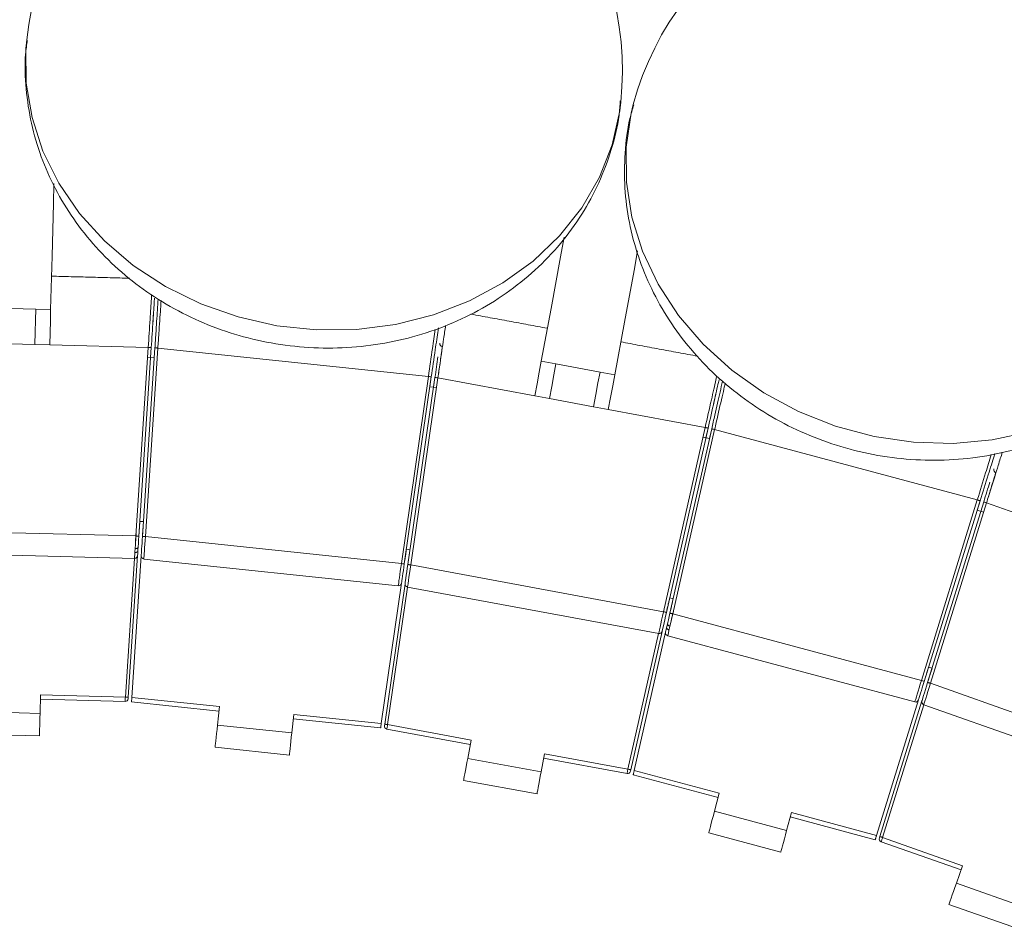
# Model space of a CAD drawing. Header units: millimetres. Extents: x 95 to 591, y 325 to 1119.
# Tile 36 of 55: x 422 to 455, y 599 to 629. Entities that reach past the tile are written whole.
import ezdxf

# ---------------------------------------------------------------- set-up
doc = ezdxf.new("R2010")
doc.units = ezdxf.units.MM

msp = doc.modelspace()

# ---------------------------------------------------------------- linework, layer by layer
at = {"color": 7, "linetype": 'Continuous', "lineweight": 15}
for p, q in [((421.131, 619.37), (422.631, 619.331)), ((423.13, 619.318), (422.631, 619.331)), ((421.1, 618.189), (422.6, 618.15)), ((423.1, 618.137), (422.6, 618.15)), ((423.1, 618.137), (426.399, 618.051)), ((425.986, 611.738), (426.399, 618.051)), ((426.499, 618.044), (426.085, 611.731)), ((426.205, 611.724), (426.622, 618.036)), ((426.721, 618.03), (426.305, 611.717)), ((426.499, 618.046), (426.478, 617.714)), ((426.6, 617.706), (426.622, 618.034)), ((426.721, 618.03), (435.778, 617.078)), ((426.378, 617.72), (426.6, 617.706)), ((439.558, 617.591), (440.05, 617.5)), ((440.05, 617.5), (441.525, 617.227)), ((442.017, 617.135), (441.525, 617.227)), ((434.873, 610.816), (435.778, 617.078)), ((435.877, 617.063), (434.972, 610.802)), ((435.091, 610.785), (435.999, 617.046)), ((436.097, 617.031), (435.19, 610.77)), ((435.877, 617.061), (435.83, 616.736)), ((435.951, 616.718), (435.999, 617.047)), ((436.097, 617.031), (439.343, 616.43)), ((435.83, 616.736), (436.05, 616.704)), ((439.343, 616.43), (439.835, 616.339)), ((439.835, 616.339), (441.31, 616.065)), ((441.801, 615.974), (441.31, 616.065)), ((441.801, 615.974), (445.047, 615.373)), ((443.651, 609.202), (445.047, 615.373)), ((445.145, 615.351), (443.748, 609.18)), ((443.865, 609.154), (445.264, 615.324)), ((445.362, 615.301), (443.963, 609.132)), ((445.145, 615.352), (445.072, 615.028)), ((445.191, 615.001), (445.264, 615.321)), ((445.362, 615.301), (454.158, 612.945)), ((444.974, 615.05), (445.191, 615.001)), ((452.285, 606.902), (454.158, 612.945)), ((454.254, 612.915), (452.381, 606.872)), ((452.495, 606.836), (454.371, 612.878)), ((454.253, 612.913), (454.156, 612.599)), ((454.273, 612.562), (454.371, 612.88)), ((454.466, 612.849), (452.59, 606.807)), ((454.156, 612.599), (454.368, 612.532)), ((454.466, 612.849), (457.578, 611.747)), ((426.118, 612.226), (426.238, 612.218)), ((417.383, 611.963), (425.986, 611.738)), ((426.098, 611.919), (426.091, 611.81)), ((426.21, 611.802), (426.217, 611.911)), ((426.305, 611.717), (434.873, 610.816)), ((417.389, 611.212), (425.94, 610.989)), ((435.043, 611.292), (435.162, 611.275)), ((425.632, 606.347), (425.937, 610.989)), ((426.043, 611.082), (425.732, 606.34)), ((426.043, 611.082), (425.732, 606.342)), ((425.849, 606.337), (426.162, 611.074)), ((426.251, 610.968), (434.77, 610.073)), ((434.999, 610.988), (434.984, 610.88)), ((435.102, 610.862), (435.118, 610.971)), ((435.19, 610.77), (443.651, 609.202)), ((434.879, 610.158), (434.2, 605.459)), ((434.316, 605.438), (434.997, 610.141)), ((434.316, 605.44), (434.997, 610.141)), ((435.082, 610.027), (434.414, 605.424)), ((435.078, 610.028), (443.489, 608.469)), ((443.858, 609.663), (443.975, 609.637)), ((443.79, 609.364), (443.766, 609.257)), ((443.882, 609.231), (443.907, 609.337)), ((443.963, 609.132), (452.285, 606.902)), ((442.459, 603.933), (443.485, 608.47)), ((443.605, 608.546), (442.556, 603.911)), ((443.605, 608.546), (442.556, 603.912)), ((442.671, 603.889), (443.721, 608.519)), ((443.793, 608.401), (452.067, 606.184)), ((452.527, 607.345), (452.642, 607.31)), ((452.436, 607.052), (452.404, 606.947)), ((452.518, 606.912), (452.551, 607.016)), ((452.59, 606.807), (460.702, 603.934)), ((422.793, 606.421), (422.776, 605.8)), ((422.789, 606.271), (425.626, 606.197)), ((422.793, 606.421), (425.632, 606.347)), ((425.732, 606.34), (425.729, 606.29)), ((425.849, 606.337), (428.782, 606.029)), ((425.839, 606.187), (428.766, 605.879)), ((425.839, 606.187), (428.766, 605.879)), ((428.717, 605.411), (428.782, 606.029)), ((452.188, 606.251), (450.782, 601.716)), ((450.893, 601.677), (452.302, 606.215)), ((450.893, 601.678), (452.302, 606.215)), ((452.368, 606.09), (450.988, 601.647)), ((452.364, 606.091), (460.427, 603.236)), ((420.277, 605.866), (422.776, 605.8)), ((431.268, 605.767), (431.203, 605.149)), ((431.252, 605.618), (434.179, 605.311)), ((431.252, 605.618), (434.179, 605.311)), ((431.268, 605.767), (434.2, 605.459)), ((428.717, 605.411), (431.203, 605.149)), ((434.308, 605.389), (434.316, 605.438)), ((434.389, 605.276), (437.18, 604.759)), ((434.414, 605.424), (437.207, 604.906)), ((420.258, 605.116), (422.757, 605.05)), ((428.638, 604.665), (431.125, 604.404)), ((437.094, 604.295), (437.207, 604.906)), ((437.094, 604.295), (439.552, 603.84)), ((439.666, 604.451), (439.552, 603.84)), ((439.638, 604.303), (442.429, 603.786)), ((439.666, 604.451), (442.459, 603.933)), ((442.556, 603.911), (442.545, 603.862)), ((442.638, 603.743), (445.48, 602.981)), ((442.638, 603.743), (445.48, 602.981)), ((442.671, 603.889), (445.519, 603.126)), ((436.958, 603.558), (439.416, 603.102)), ((445.358, 602.526), (445.519, 603.126)), ((445.358, 602.526), (447.773, 601.879)), ((447.934, 602.479), (447.773, 601.879)), ((447.895, 602.334), (450.738, 601.572)), ((447.895, 602.334), (450.738, 601.572)), ((447.934, 602.479), (450.782, 601.716)), ((445.164, 601.801), (447.579, 601.154)), ((450.878, 601.629), (450.893, 601.677)), ((450.988, 601.647), (453.666, 600.699)), ((450.94, 601.505), (453.616, 600.558)), ((453.458, 600.114), (453.666, 600.699)), ((453.458, 600.114), (455.815, 599.279)), ((453.208, 599.407), (455.565, 598.572))]:
    msp.add_line(p, q, dxfattribs=at)
at = {"color": 7, "linetype": 'Continuous', "lineweight": 15, "flags": 128}
for points in [[(422.329, 628.346), (422.304, 628.058), (422.317, 626.899), (422.507, 625.747), (422.872, 624.623), (423.404, 623.547), (424.095, 622.538), (424.932, 621.614), (425.899, 620.791), (426.981, 620.085), (428.157, 619.507), (429.406, 619.069), (430.707, 618.777), (432.035, 618.637), (433.368, 618.652), (434.681, 618.822), (435.952, 619.142), (437.156, 619.608), (438.274, 620.212), (439.284, 620.942), (440.17, 621.785), (440.914, 622.727), (441.505, 623.751), (441.93, 624.837), (442.184, 625.968), (442.219, 626.255)], [(442.637, 626.178), (442.568, 625.897), (442.399, 624.751), (442.407, 623.583), (442.591, 622.416), (442.949, 621.27), (443.473, 620.165), (444.155, 619.122), (444.982, 618.158), (445.94, 617.291), (447.011, 616.536), (448.176, 615.908), (449.415, 615.416), (450.705, 615.07), (452.024, 614.877), (453.348, 614.838), (454.652, 614.956), (455.915, 615.228)], [(423.241, 623.534), (423.223, 622.866), (423.177, 621.108), (423.13, 619.318)], [(439.558, 617.591), (439.885, 619.352), (440.205, 621.081), (440.328, 621.742)], [(442.785, 621.283), (442.663, 620.626), (442.343, 618.896), (442.017, 617.135)], [(422.631, 619.331), (422.621, 618.959), (422.61, 618.561), (422.6, 618.15)], [(423.13, 619.318), (423.121, 618.946), (423.11, 618.548), (423.1, 618.137)], [(426.499, 618.044), (426.497, 618.044), (426.492, 618.045), (426.482, 618.045), (426.47, 618.046), (426.455, 618.047), (426.438, 618.048), (426.419, 618.049), (426.399, 618.051)], [(426.622, 618.036), (426.624, 618.036), (426.629, 618.036), (426.639, 618.035), (426.651, 618.034), (426.666, 618.033), (426.683, 618.032), (426.702, 618.031), (426.721, 618.03)], [(439.343, 616.43), (439.418, 616.834), (439.491, 617.225), (439.558, 617.591)], [(440.05, 617.5), (439.982, 617.134), (439.91, 616.743), (439.835, 616.339)], [(441.525, 617.227), (441.457, 616.861), (441.385, 616.47), (441.31, 616.065)], [(442.017, 617.135), (441.949, 616.77), (441.876, 616.379), (441.801, 615.974)], [(435.778, 617.078), (435.797, 617.075), (435.816, 617.072), (435.833, 617.07), (435.848, 617.068), (435.86, 617.066), (435.869, 617.065), (435.875, 617.064), (435.877, 617.063)], [(436.097, 617.031), (436.078, 617.034), (436.06, 617.037), (436.042, 617.039), (436.028, 617.041), (436.015, 617.043), (436.006, 617.045), (436, 617.045), (435.999, 617.046)], [(445.145, 615.351), (445.143, 615.351), (445.137, 615.352), (445.128, 615.354), (445.116, 615.357), (445.101, 615.36), (445.084, 615.364), (445.066, 615.368), (445.047, 615.373)], [(445.264, 615.324), (445.266, 615.323), (445.272, 615.322), (445.281, 615.32), (445.293, 615.317), (445.308, 615.314), (445.325, 615.31), (445.343, 615.306), (445.362, 615.301)], [(454.158, 612.945), (454.177, 612.939), (454.195, 612.933), (454.211, 612.928), (454.226, 612.924), (454.237, 612.92), (454.246, 612.917), (454.252, 612.916), (454.254, 612.915)], [(454.466, 612.849), (454.448, 612.855), (454.43, 612.86), (454.413, 612.865), (454.399, 612.87), (454.387, 612.873), (454.378, 612.876), (454.373, 612.878), (454.371, 612.878)], [(426.121, 612.278), (426.118, 612.232), (426.115, 612.187), (426.113, 612.146), (426.11, 612.109), (426.108, 612.078), (426.107, 612.054)], [(426.226, 612.046), (426.228, 612.07), (426.23, 612.101), (426.232, 612.138), (426.235, 612.18), (426.237, 612.218)], [(426.107, 612.054), (426.106, 612.039), (426.104, 612.02), (426.103, 611.998), (426.101, 611.973), (426.1, 611.947), (426.098, 611.919)], [(426.217, 611.911), (426.219, 611.939), (426.221, 611.966), (426.222, 611.991), (426.224, 612.013), (426.225, 612.032), (426.226, 612.046)], [(425.94, 610.989), (425.941, 611.003), (425.944, 611.046), (425.948, 611.115), (425.954, 611.208), (425.961, 611.321), (425.968, 611.451), (425.977, 611.592), (425.986, 611.738)], [(425.971, 611.493), (425.98, 611.643), (425.991, 611.816)], [(426.085, 611.731), (426.083, 611.731), (426.078, 611.732), (426.069, 611.732), (426.056, 611.733), (426.041, 611.734), (426.024, 611.735), (426.005, 611.736), (425.986, 611.738)], [(426.085, 611.731), (426.077, 611.604), (426.069, 611.483), (426.062, 611.37), (426.055, 611.272), (426.05, 611.191), (426.046, 611.131), (426.044, 611.094), (426.043, 611.082)], [(426.162, 611.074), (426.163, 611.084), (426.164, 611.114), (426.168, 611.161), (426.172, 611.226), (426.177, 611.306), (426.183, 611.399), (426.19, 611.502), (426.197, 611.611), (426.205, 611.724)], [(426.205, 611.724), (426.207, 611.723), (426.212, 611.723), (426.222, 611.722), (426.234, 611.722), (426.249, 611.721), (426.266, 611.719), (426.285, 611.718), (426.305, 611.717)], [(426.305, 611.717), (426.295, 611.587), (426.286, 611.461), (426.278, 611.343), (426.27, 611.236), (426.264, 611.144), (426.258, 611.069), (426.254, 611.014), (426.252, 610.98), (426.251, 610.968)], [(426.053, 611.232), (426.05, 611.222), (426.044, 611.213), (426.034, 611.205), (426.022, 611.199), (426.007, 611.194), (425.989, 611.19), (425.971, 611.188), (425.952, 611.188)], [(426.061, 611.36), (426.059, 611.351), (426.052, 611.342), (426.043, 611.334), (426.03, 611.327), (426.015, 611.322), (425.998, 611.318), (425.979, 611.317), (425.96, 611.317)], [(435.043, 611.292), (435.038, 611.254), (435.032, 611.213), (435.026, 611.177), (435.022, 611.146), (435.019, 611.122)], [(435.137, 611.104), (435.141, 611.128), (435.145, 611.159), (435.15, 611.196), (435.156, 611.237), (435.162, 611.275)], [(435.019, 611.122), (435.016, 611.108), (435.014, 611.089), (435.011, 611.067), (435.007, 611.042), (435.003, 611.016), (434.999, 610.988)], [(435.118, 610.971), (435.122, 610.998), (435.126, 611.025), (435.129, 611.05), (435.132, 611.072), (435.135, 611.09), (435.137, 611.104)], [(434.77, 610.073), (434.771, 610.084), (434.776, 610.118), (434.784, 610.173), (434.794, 610.247), (434.807, 610.339), (434.822, 610.445), (434.838, 610.562), (434.855, 610.687), (434.873, 610.816)], [(434.873, 610.816), (434.893, 610.814), (434.911, 610.811), (434.928, 610.808), (434.943, 610.806), (434.956, 610.804), (434.965, 610.803), (434.97, 610.802), (434.972, 610.802)], [(434.972, 610.802), (434.956, 610.69), (434.941, 610.582), (434.926, 610.48), (434.913, 610.388), (434.901, 610.309), (434.892, 610.244), (434.885, 610.197), (434.881, 610.168), (434.879, 610.158)], [(434.997, 610.141), (434.999, 610.153), (435.004, 610.19), (435.013, 610.249), (435.025, 610.329), (435.039, 610.427), (435.055, 610.538), (435.072, 610.659), (435.091, 610.785)], [(435.19, 610.77), (435.168, 610.625), (435.147, 610.486), (435.128, 610.358), (435.111, 610.246), (435.097, 610.153), (435.087, 610.085), (435.08, 610.042), (435.078, 610.028)], [(435.19, 610.77), (435.17, 610.773), (435.152, 610.776), (435.135, 610.778), (435.12, 610.78), (435.107, 610.782), (435.098, 610.784), (435.093, 610.784), (435.091, 610.785)], [(443.858, 609.663), (443.849, 609.626), (443.84, 609.585), (443.832, 609.549), (443.825, 609.519), (443.82, 609.495)], [(443.937, 609.469), (443.942, 609.493), (443.949, 609.523), (443.957, 609.559), (443.966, 609.6), (443.975, 609.637)], [(443.82, 609.495), (443.816, 609.481), (443.812, 609.463), (443.807, 609.441), (443.802, 609.417), (443.796, 609.391), (443.79, 609.364)], [(443.907, 609.337), (443.913, 609.364), (443.919, 609.391), (443.924, 609.415), (443.929, 609.437), (443.933, 609.455), (443.937, 609.469)], [(443.489, 608.469), (443.492, 608.483), (443.501, 608.525), (443.516, 608.593), (443.536, 608.684), (443.561, 608.795), (443.589, 608.922), (443.619, 609.059), (443.651, 609.202)], [(443.748, 609.18), (443.72, 609.056), (443.693, 608.937), (443.669, 608.828), (443.647, 608.731), (443.629, 608.652), (443.616, 608.594), (443.608, 608.558), (443.605, 608.546)], [(443.748, 609.18), (443.746, 609.18), (443.741, 609.182), (443.732, 609.184), (443.72, 609.186), (443.705, 609.19), (443.688, 609.194), (443.67, 609.198), (443.651, 609.202)], [(443.721, 608.519), (443.723, 608.529), (443.73, 608.558), (443.74, 608.604), (443.755, 608.668), (443.773, 608.746), (443.793, 608.837), (443.816, 608.937), (443.84, 609.044), (443.865, 609.154)], [(443.963, 609.132), (443.933, 609.005), (443.905, 608.882), (443.878, 608.766), (443.853, 608.662), (443.833, 608.572), (443.816, 608.499), (443.803, 608.445), (443.795, 608.412), (443.793, 608.401)], [(443.865, 609.154), (443.867, 609.153), (443.873, 609.152), (443.882, 609.15), (443.894, 609.147), (443.908, 609.144), (443.925, 609.14), (443.944, 609.136), (443.963, 609.132)], [(443.909, 608.902), (443.941, 609.039), (443.98, 609.208)], [(443.839, 608.595), (443.82, 608.601), (443.803, 608.608), (443.788, 608.616), (443.775, 608.625), (443.764, 608.635), (443.757, 608.646), (443.754, 608.656), (443.754, 608.666)], [(443.867, 608.721), (443.849, 608.726), (443.832, 608.733), (443.816, 608.742), (443.803, 608.751), (443.793, 608.761), (443.786, 608.771), (443.783, 608.782), (443.783, 608.791)], [(452.527, 607.345), (452.516, 607.309), (452.504, 607.269), (452.493, 607.234), (452.483, 607.204), (452.476, 607.181)], [(452.591, 607.145), (452.598, 607.168), (452.607, 607.198), (452.618, 607.233), (452.63, 607.273), (452.642, 607.31)], [(452.476, 607.181), (452.472, 607.167), (452.466, 607.149), (452.46, 607.128), (452.452, 607.104), (452.445, 607.078), (452.436, 607.052)], [(452.551, 607.016), (452.559, 607.043), (452.567, 607.068), (452.574, 607.092), (452.581, 607.113), (452.586, 607.131), (452.591, 607.145)], [(452.067, 606.184), (452.07, 606.195), (452.08, 606.227), (452.096, 606.28), (452.118, 606.352), (452.145, 606.44), (452.176, 606.543), (452.21, 606.656), (452.247, 606.777), (452.285, 606.902)], [(452.381, 606.872), (452.347, 606.764), (452.315, 606.66), (452.284, 606.561), (452.257, 606.473), (452.233, 606.396), (452.214, 606.334), (452.2, 606.288), (452.191, 606.26), (452.188, 606.251)], [(452.285, 606.902), (452.304, 606.896), (452.322, 606.89), (452.338, 606.885), (452.353, 606.881), (452.364, 606.877), (452.373, 606.874), (452.379, 606.873), (452.381, 606.872)], [(452.302, 606.215), (452.306, 606.227), (452.317, 606.262), (452.334, 606.32), (452.358, 606.397), (452.388, 606.491), (452.421, 606.599), (452.457, 606.715), (452.495, 606.836)], [(452.59, 606.807), (452.546, 606.667), (452.504, 606.533), (452.465, 606.409), (452.43, 606.301), (452.402, 606.212), (452.381, 606.146), (452.368, 606.105), (452.364, 606.091)], [(452.59, 606.807), (452.572, 606.813), (452.554, 606.818), (452.537, 606.823), (452.523, 606.828), (452.511, 606.831), (452.502, 606.834), (452.497, 606.836), (452.495, 606.836)], [(425.626, 606.197), (425.626, 606.199), (425.627, 606.206), (425.627, 606.217), (425.628, 606.232), (425.628, 606.25), (425.629, 606.272), (425.63, 606.296), (425.631, 606.321), (425.632, 606.347)], [(425.632, 606.347), (425.652, 606.346), (425.67, 606.344), (425.688, 606.343), (425.703, 606.342), (425.715, 606.341), (425.724, 606.341), (425.73, 606.34), (425.732, 606.34)], [(425.85, 606.345), (425.848, 606.318), (425.846, 606.292), (425.844, 606.267), (425.843, 606.244), (425.842, 606.224), (425.841, 606.208), (425.84, 606.197), (425.839, 606.19), (425.839, 606.187)], [(425.849, 606.337), (425.847, 606.311), (425.846, 606.286), (425.844, 606.262), (425.843, 606.241), (425.841, 606.222), (425.84, 606.207), (425.84, 606.196), (425.839, 606.189), (425.839, 606.187)], [(422.776, 605.8), (422.773, 605.654), (422.769, 605.513), (422.766, 605.384), (422.763, 605.27), (422.76, 605.177), (422.758, 605.107), (422.757, 605.065), (422.757, 605.05)], [(428.638, 604.665), (428.64, 604.679), (428.644, 604.722), (428.651, 604.791), (428.661, 604.883), (428.673, 604.996), (428.687, 605.125), (428.701, 605.265), (428.717, 605.411)], [(434.179, 605.311), (434.179, 605.313), (434.18, 605.32), (434.182, 605.332), (434.184, 605.348), (434.187, 605.367), (434.19, 605.389), (434.194, 605.414), (434.198, 605.44), (434.202, 605.467)], [(434.179, 605.311), (434.179, 605.313), (434.18, 605.319), (434.182, 605.33), (434.184, 605.345), (434.187, 605.364), (434.19, 605.385), (434.193, 605.408), (434.197, 605.433), (434.2, 605.459)], [(434.316, 605.438), (434.317, 605.438), (434.323, 605.437), (434.332, 605.436), (434.344, 605.434), (434.359, 605.432), (434.377, 605.429), (434.395, 605.427), (434.414, 605.424)], [(434.414, 605.424), (434.41, 605.398), (434.406, 605.373), (434.402, 605.35), (434.398, 605.329), (434.395, 605.311), (434.392, 605.296), (434.391, 605.285), (434.389, 605.278), (434.389, 605.276)], [(431.203, 605.149), (431.188, 605.004), (431.173, 604.864), (431.159, 604.735), (431.147, 604.622), (431.138, 604.529), (431.13, 604.46), (431.126, 604.418), (431.125, 604.404)], [(436.958, 603.558), (436.96, 603.572), (436.968, 603.614), (436.981, 603.682), (436.998, 603.774), (437.018, 603.886), (437.042, 604.013), (437.068, 604.151), (437.094, 604.295)], [(439.552, 603.84), (439.526, 603.696), (439.5, 603.558), (439.476, 603.43), (439.456, 603.318), (439.439, 603.227), (439.426, 603.158), (439.418, 603.116), (439.416, 603.102)], [(442.429, 603.786), (442.43, 603.788), (442.431, 603.795), (442.433, 603.805), (442.436, 603.82), (442.44, 603.838), (442.444, 603.859), (442.449, 603.883), (442.453, 603.907), (442.459, 603.933)], [(442.459, 603.933), (442.478, 603.929), (442.496, 603.924), (442.513, 603.921), (442.527, 603.917), (442.54, 603.915), (442.549, 603.913), (442.554, 603.911), (442.556, 603.911)], [(442.673, 603.897), (442.667, 603.871), (442.661, 603.845), (442.655, 603.821), (442.65, 603.798), (442.646, 603.779), (442.643, 603.764), (442.64, 603.752), (442.638, 603.745), (442.638, 603.743)], [(442.671, 603.889), (442.665, 603.864), (442.66, 603.839), (442.654, 603.816), (442.65, 603.795), (442.646, 603.777), (442.642, 603.762), (442.64, 603.752), (442.638, 603.745), (442.638, 603.743)], [(445.164, 601.801), (445.168, 601.815), (445.179, 601.857), (445.197, 601.924), (445.221, 602.014), (445.251, 602.123), (445.284, 602.249), (445.321, 602.385), (445.358, 602.526)], [(447.773, 601.879), (447.735, 601.738), (447.699, 601.602), (447.665, 601.476), (447.636, 601.367), (447.612, 601.276), (447.594, 601.21), (447.583, 601.168), (447.579, 601.154)], [(450.738, 601.572), (450.739, 601.575), (450.741, 601.582), (450.744, 601.593), (450.749, 601.608), (450.755, 601.627), (450.761, 601.649), (450.769, 601.672), (450.777, 601.698), (450.785, 601.723)], [(450.738, 601.572), (450.739, 601.575), (450.741, 601.581), (450.744, 601.592), (450.748, 601.606), (450.754, 601.624), (450.76, 601.644), (450.767, 601.667), (450.775, 601.691), (450.782, 601.716)], [(450.893, 601.677), (450.895, 601.676), (450.9, 601.675), (450.909, 601.672), (450.921, 601.668), (450.935, 601.664), (450.952, 601.659), (450.97, 601.653), (450.988, 601.647)], [(450.988, 601.647), (450.98, 601.623), (450.972, 601.599), (450.964, 601.576), (450.957, 601.556), (450.951, 601.539), (450.946, 601.524), (450.943, 601.514), (450.941, 601.507), (450.94, 601.505)], [(453.208, 599.407), (453.213, 599.42), (453.227, 599.46), (453.25, 599.526), (453.281, 599.614), (453.319, 599.721), (453.363, 599.843), (453.41, 599.976), (453.458, 600.114)]]:
    msp.add_lwpolyline(points, dxfattribs=at)
at = {"color": 7, "linetype": 'Continuous', "lineweight": 15}
for centre, radius, start, end in [((432.274, 627.301), 10, 84, 174), ((432.274, 627.301), 10, 354, 84), ((452.297, 623.59), 10, 75, 165), ((452.297, 623.59), 10, 345, 75), ((436.264, 618.178), 0.1, 171.801, 260.838), ((454.81, 613.955), 0.1, 162.7969, 251.8417), ((425.943, 611.089), 0.1, 268.5, 356.25), ((426.262, 611.068), 0.1, 176.2212, 264), ((434.78, 610.173), 0.1, 264, 351.7788), ((435.096, 610.126), 0.1, 171.75, 259.5), ((443.507, 608.568), 0.1, 259.5, 347.25), ((443.819, 608.497), 0.1, 167.2212, 255), ((425.629, 606.297), 0.1, 268.5, 356.25), ((452.092, 606.28), 0.1, 255, 342.7788), ((452.397, 606.186), 0.1, 162.75, 250.5), ((434.407, 605.374), 0.1, 171.75, 259.5), ((442.447, 603.884), 0.1, 259.5, 347.25), ((450.973, 601.6), 0.1, 162.75, 250.5)]:
    msp.add_arc(centre, radius, start, end, dxfattribs=at)
for points, knots in [([(422.348, 628.34), (422.327, 628.184), (422.253, 627.642), (422.293, 626.702), (422.463, 625.548), (422.795, 624.425), (423.27, 623.349), (423.884, 622.335), (424.629, 621.398), (425.495, 620.55), (426.468, 619.806), (427.537, 619.177), (428.684, 618.674), (429.893, 618.307), (431.144, 618.082), (432.417, 618.004), (433.693, 618.077), (434.95, 618.3), (436.167, 618.673), (437.322, 619.189), (438.394, 619.842), (439.365, 620.619), (440.217, 621.508), (440.934, 622.49), (441.509, 623.548), (441.92, 624.664), (442.155, 625.59), (442.194, 626.143), (442.205, 626.304)], [0, 0, 0, 0, 0.015901, 0.055031, 0.09406, 0.133086, 0.172205, 0.2115, 0.251036, 0.290851, 0.330959, 0.371349, 0.411995, 0.452863, 0.493917, 0.535123, 0.576446, 0.617841, 0.659261, 0.700643, 0.741913, 0.78299, 0.8238, 0.864286, 0.904422, 0.944216, 0.983708, 1, 1, 1, 1]), ([(442.655, 626.169), (442.609, 626.018), (442.452, 625.494), (442.345, 624.56), (442.332, 623.394), (442.484, 622.232), (442.785, 621.095), (443.233, 619.998), (443.822, 618.955), (444.544, 617.983), (445.39, 617.096), (446.347, 616.307), (447.401, 615.631), (448.537, 615.079), (449.738, 614.661), (450.984, 614.385), (452.255, 614.257), (453.532, 614.281), (454.791, 614.459), (456.013, 614.789), (457.174, 615.265), (458.255, 615.882), (459.235, 616.626), (460.097, 617.484), (460.83, 618.439), (461.412, 619.476), (461.788, 620.354), (461.913, 620.894), (461.949, 621.052)], [0, 0, 0, 0, 0.0159003, 0.055031, 0.0940601, 0.1330861, 0.1722047, 0.2114996, 0.2510355, 0.2908509, 0.3309587, 0.371349, 0.4119952, 0.4528629, 0.4939167, 0.5351232, 0.5764458, 0.6178408, 0.6592603, 0.7006427, 0.741913, 0.78299, 0.8237996, 0.8642861, 0.904422, 0.9442158, 0.9837078, 1, 1, 1, 1]), ([(426.399, 618.051), (426.42, 618.368), (426.457, 618.942), (426.496, 619.552), (426.509, 619.766), (426.512, 619.809)], [0, 0, 0, 0, 0.49505, 0.896944, 1, 1, 1, 1]), ([(426.608, 619.697), (426.606, 619.668), (426.593, 619.474), (426.555, 618.901), (426.519, 618.349), (426.499, 618.044)], [0, 0, 0, 0, 0.0749533, 0.4879403, 1, 1, 1, 1]), ([(426.622, 618.036), (426.632, 618.193), (426.661, 618.627), (426.7, 619.217), (426.722, 619.548), (426.729, 619.668)], [0, 0, 0, 0, 0.2650076, 0.7355657, 1, 1, 1, 1]), ([(426.829, 619.623), (426.823, 619.531), (426.802, 619.217), (426.768, 618.721), (426.738, 618.274), (426.727, 618.111), (426.721, 618.03)], [0, 0, 0, 0, 0.209985, 0.715825, 0.858154, 1, 1, 1, 1]), ([(426.554, 618.883), (426.559, 618.95), (426.569, 619.113), (426.574, 619.191), (426.575, 619.198), (426.575, 619.2)], [0, 0, 0, 0, 0.3501275, 0.8454158, 1, 1, 1, 1]), ([(436.355, 618.785), (436.333, 618.639), (436.28, 618.275), (436.198, 617.718), (436.133, 617.274), (436.109, 617.112), (436.097, 617.031)], [0, 0, 0, 0, 0.30059, 0.748409, 0.874412, 1, 1, 1, 1]), ([(435.778, 617.078), (435.824, 617.399), (435.905, 617.967), (435.973, 618.443), (436.003, 618.65)], [0, 0, 0, 0, 0.566558, 1, 1, 1, 1]), ([(436.114, 618.703), (436.11, 618.674), (436.082, 618.481), (436, 617.913), (435.921, 617.366), (435.877, 617.063)], [0, 0, 0, 0, 0.074951, 0.487956, 1, 1, 1, 1]), ([(436.165, 618.192), (436.165, 618.192), (436.165, 618.193), (436.164, 618.184), (436.163, 618.182)], [0, 0, 0, 0, 0.711909, 1, 1, 1, 1]), ([(436.119, 617.181), (436.147, 617.373), (436.183, 617.626), (436.221, 617.898), (436.236, 618.012), (436.243, 618.062), (436.244, 618.071), (436.245, 618.073)], [0, 0, 0, 0, 0.526885, 0.693921, 0.851499, 0.954616, 1, 1, 1, 1]), ([(435.999, 617.047), (436.016, 617.168), (436.052, 617.416), (436.083, 617.625), (436.098, 617.733)], [0, 0, 0, 0, 0.485379, 1, 1, 1, 1]), ([(445.047, 615.373), (445.117, 615.683), (445.243, 616.244), (445.377, 616.841), (445.424, 617.049), (445.433, 617.092)], [0, 0, 0, 0, 0.4950492, 0.8969432, 1, 1, 1, 1]), ([(445.51, 616.967), (445.504, 616.937), (445.461, 616.748), (445.334, 616.188), (445.212, 615.649), (445.145, 615.351)], [0, 0, 0, 0, 0.074952, 0.487938, 1, 1, 1, 1]), ([(445.264, 615.324), (445.299, 615.477), (445.395, 615.901), (445.526, 616.477), (445.6, 616.801), (445.626, 616.918)], [0, 0, 0, 0, 0.265006, 0.73556, 1, 1, 1, 1]), ([(445.717, 616.858), (445.697, 616.768), (445.627, 616.461), (445.516, 615.977), (445.416, 615.54), (445.38, 615.381), (445.362, 615.301)], [0, 0, 0, 0, 0.209983, 0.715823, 0.858153, 1, 1, 1, 1]), ([(445.33, 616.17), (445.345, 616.236), (445.381, 616.395), (445.398, 616.472), (445.4, 616.479), (445.4, 616.48)], [0, 0, 0, 0, 0.350126, 0.845416, 1, 1, 1, 1]), ([(454.995, 614.541), (454.951, 614.4), (454.841, 614.049), (454.673, 613.511), (454.539, 613.083), (454.491, 612.927), (454.466, 612.849)], [0, 0, 0, 0, 0.300589, 0.748408, 0.874413, 1, 1, 1, 1]), ([(454.158, 612.945), (454.254, 613.255), (454.423, 613.803), (454.565, 614.263), (454.626, 614.462)], [0, 0, 0, 0, 0.566563, 1, 1, 1, 1]), ([(454.744, 614.497), (454.735, 614.469), (454.678, 614.283), (454.508, 613.735), (454.344, 613.207), (454.254, 612.915)], [0, 0, 0, 0, 0.074953, 0.487956, 1, 1, 1, 1]), ([(454.511, 612.993), (454.568, 613.179), (454.644, 613.423), (454.724, 613.686), (454.757, 613.795), (454.771, 613.844), (454.774, 613.852), (454.775, 613.855)], [0, 0, 0, 0, 0.526884, 0.69392, 0.8515, 0.954615, 1, 1, 1, 1]), ([(454.714, 613.984), (454.714, 613.985), (454.715, 613.986), (454.712, 613.977), (454.711, 613.975)], [0, 0, 0, 0, 0.711908, 1, 1, 1, 1]), ([(454.371, 612.88), (454.407, 612.996), (454.482, 613.235), (454.544, 613.438), (454.577, 613.542)], [0, 0, 0, 0, 0.485386, 1, 1, 1, 1])]:
    msp.add_open_spline(points, degree=3, knots=knots, dxfattribs=at)
for points in [[(425.774, 620.368), (423.16, 620.436)], [(426.574, 619.179), (426.575, 619.2)], [(439.762, 618.691), (437.204, 619.165)], [(444.792, 617.759), (442.22, 618.236)], [(445.396, 616.46), (445.4, 616.48)]]:
    msp.add_open_spline(points, degree=1, dxfattribs=at)

doc.saveas('drawing.dxf')
